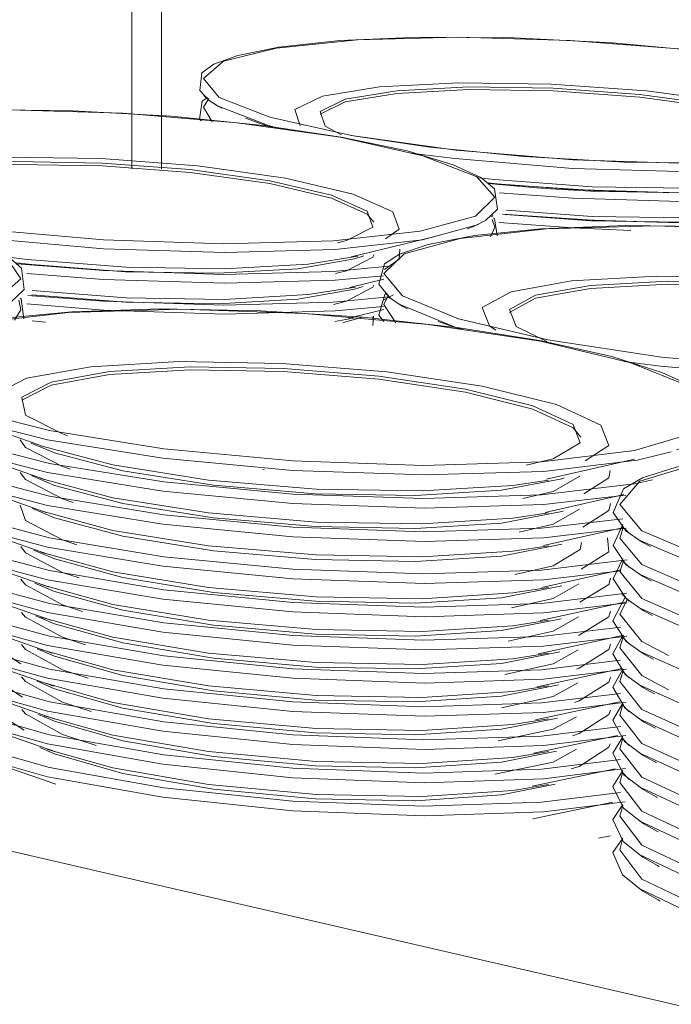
# Model space of a CAD drawing. Header units: metres. Extents: x -32 to 90, y -28 to 32.
# Tile 36 of 148: x 90.01519 to 90.01658, y 1.74257 to 1.74467. Entities that reach past the tile are written whole.
import ezdxf

# ---------------------------------------------------------------- set-up
doc = ezdxf.new("R2010")
doc.units = ezdxf.units.M
doc.layers.add('A-GENM', color=13, linetype='Continuous', lineweight=18)
doc.layers.add('Q-SPCQ', color=91, linetype='Continuous', lineweight=9)

msp = doc.modelspace()

# ---------------------------------------------------------------- linework, layer by layer
at = {"layer": 'A-GENM', "lineweight": 9}
for p, q in [((90.01543, 1.7443527), (90.01543, 1.7461445)), ((90.0154934, 1.744352), (90.0154934, 1.7461366)), ((90.0120976, 1.7436048), (90.0188656, 1.7420406))]:
    msp.add_line(p, q, dxfattribs=at)
at = {"layer": 'Q-SPCQ'}
for p, q in [((90.0154934, 1.744352), (90.0154934, 1.7461366)), ((90.0155838, 1.7445091), (90.0155947, 1.7444986)), ((90.0157282, 1.7444409), (90.0156728, 1.7444607)), ((90.0161981, 1.7442501), (90.0162011, 1.744253)), ((90.0160775, 1.744208), (90.0158979, 1.7441642)), ((90.0159681, 1.7441164), (90.0158955, 1.7440988)), ((90.0159665, 1.7440717), (90.0159888, 1.7440834)), ((90.0159708, 1.7440875), (90.0159838, 1.7440749)), ((90.0159682, 1.7440515), (90.0158931, 1.7440335)), ((90.0152171, 1.7440275), (90.015245, 1.7440246)), ((90.0158631, 1.7440262), (90.0159024, 1.7440334)), ((90.0159468, 1.7440288), (90.0159429, 1.7440359)), ((90.0159443, 1.7440176), (90.0159456, 1.7440373)), ((90.0161275, 1.7440111), (90.0160841, 1.7440265)), ((90.0152411, 1.7437589), (90.0150515, 1.7438257)), ((90.015244, 1.7436886), (90.0150553, 1.7437549)), ((90.015235, 1.7437602), (90.0153891, 1.7437196)), ((90.0165036, 1.743732), (90.0163156, 1.743689)), ((90.015709, 1.7437098), (90.0157132, 1.7437095)), ((90.0152468, 1.7436183), (90.0150591, 1.7436841)), ((90.015235, 1.7436908), (90.0153891, 1.7436498)), ((90.0164804, 1.7436564), (90.0163125, 1.7436183)), ((90.015235, 1.7436215), (90.0153891, 1.74358)), ((90.0152506, 1.743529), (90.0150641, 1.7435943)), ((90.0164807, 1.7435861), (90.0163094, 1.7435476)), ((90.0164767, 1.7435888), (90.0164924, 1.7435736)), ((90.0152535, 1.7434586), (90.0150681, 1.7435234)), ((90.015235, 1.7435335), (90.0153891, 1.7434915)), ((90.0164767, 1.7435166), (90.0164924, 1.7435013)), ((90.0164706, 1.7434946), (90.0163053, 1.7434579)), ((90.0152566, 1.7433882), (90.0150721, 1.7434525)), ((90.015235, 1.7434642), (90.0153891, 1.7434217)), ((90.0164767, 1.7434444), (90.0164924, 1.7434289)), ((90.0164818, 1.7434267), (90.016302, 1.7433871)), ((90.015235, 1.7433948), (90.0153891, 1.7433518)), ((90.0152597, 1.7433178), (90.0150763, 1.7433815)), ((90.0164808, 1.7433561), (90.0162987, 1.7433164)), ((90.0164751, 1.7433549), (90.0164924, 1.7433372)), ((90.0152628, 1.7432473), (90.0150805, 1.7433105)), ((90.015235, 1.7433255), (90.0153891, 1.743282)), ((90.0164763, 1.7432847), (90.0162953, 1.7432456)), ((90.0164767, 1.7432808), (90.0164924, 1.7432649)), ((90.015235, 1.7432561), (90.0153891, 1.7432122)), ((90.015266, 1.7431768), (90.0150848, 1.7432395)), ((90.0164716, 1.7432133), (90.0162919, 1.7431748)), ((90.0164767, 1.7432086), (90.0164924, 1.7431925)), ((90.0152422, 1.743184), (90.0153891, 1.7431424)), ((90.0152693, 1.7431062), (90.0150892, 1.7431684)), ((90.0164669, 1.7431419), (90.0162884, 1.743104)), ((90.0164767, 1.7431364), (90.0164924, 1.7431202)), ((90.0152671, 1.7430376), (90.0150936, 1.7430974)), ((90.0152495, 1.743112), (90.0153891, 1.7430726)), ((90.0164621, 1.7430705), (90.0162848, 1.7430332)), ((90.0164767, 1.7430642), (90.0164924, 1.7430478)), ((90.0164573, 1.742999), (90.0162866, 1.7429636)), ((90.0164523, 1.7429276), (90.0164263, 1.7429222))]:
    msp.add_line(p, q, dxfattribs=at)
for points in [[(90.0168279, 1.7445788, 0), (90.0166563, 1.7446029, 0), (90.0164565, 1.7446217, 0), (90.0162457, 1.7446325, 0), (90.0160452, 1.744634, 0), (90.0158742, 1.7446266, 0), (90.0157439, 1.7446125, 0), (90.0156562, 1.7445947, 0), (90.0156047, 1.7445758, 0), (90.015579, 1.7445572, 0), (90.0155747, 1.7445196, 0), (90.0155949, 1.744498, 0), (90.0156151, 1.7444852, 0), (90.0156217, 1.7444817, 0)], [(90.0168259, 1.7445783, 0), (90.0166064, 1.7446077, 0), (90.0163662, 1.7446267, 0), (90.0161274, 1.7446337, 0), (90.0159117, 1.7446281, 0), (90.015739, 1.7446104, 0), (90.0156255, 1.7445821, 0), (90.0155829, 1.7445457, 0), (90.0156165, 1.7445045, 0), (90.0157248, 1.7444624, 0), (90.0158986, 1.7444236, 0)], [(90.0158986, 1.7444236, 0), (90.0161216, 1.7443922, 0), (90.0163714, 1.7443715, 0), (90.0166222, 1.7443637, 0), (90.0168477, 1.7443699, 0), (90.0170244, 1.7443892, 0), (90.0171343, 1.7444195, 0), (90.0171674, 1.7444577, 0), (90.0171217, 1.7444996, 0), (90.0170036, 1.7445411, 0), (90.0168259, 1.7445783, 0)], [(90.0167153, 1.744494, 0), (90.0165294, 1.7445187, 0), (90.0163258, 1.7445333, 0), (90.016128, 1.7445364, 0), (90.0159585, 1.7445275, 0), (90.0158369, 1.7445075, 0), (90.015778, 1.7444788, 0), (90.0157894, 1.7444445, 0)], [(90.0166838, 1.7444886, 0), (90.0165149, 1.7445111, 0), (90.0163297, 1.7445245, 0), (90.0161497, 1.7445273, 0), (90.0159956, 1.7445191, 0), (90.0158851, 1.744501, 0), (90.0158318, 1.7444749, 0), (90.0158425, 1.7444437, 0), (90.0158778, 1.744425, 0)], [(90.0155913, 1.7445048, 0), (90.0155798, 1.7444967, 0), (90.0155744, 1.7444585, 0), (90.0155776, 1.744455, 0)], [(90.0166838, 1.7444828, 0), (90.0165149, 1.7445053, 0), (90.0163297, 1.7445187, 0), (90.0161497, 1.7445215, 0), (90.0159956, 1.7445133, 0), (90.0158851, 1.7444952, 0), (90.0158318, 1.744469, 0)], [(90.0155939, 1.7445025, 0), (90.0155829, 1.7444841, 0), (90.0156014, 1.7444527, 0)], [(90.0156104, 1.7444879, 0), (90.0157195, 1.7444453, 0), (90.0157447, 1.7444384, 0)], [(90.0158772, 1.7444203, 0), (90.0157103, 1.7444451, 0), (90.015514, 1.7444648, 0), (90.0153039, 1.7444766, 0), (90.0151, 1.744479, 0), (90.0149216, 1.7444721, 0), (90.0147814, 1.744458, 0), (90.0146832, 1.7444395, 0), (90.0146227, 1.7444194, 0), (90.0145904, 1.7443995, 0), (90.0145785, 1.744358, 0), (90.0145996, 1.744332, 0), (90.0146233, 1.7443164, 0), (90.0146332, 1.744311, 0)], [(90.015875, 1.7444197, 0), (90.0156545, 1.7444508, 0), (90.0154108, 1.744471, 0), (90.0151663, 1.7444784, 0), (90.0149434, 1.7444725, 0), (90.0147623, 1.7444538, 0), (90.0146403, 1.7444238, 0), (90.0145895, 1.7443852, 0), (90.0146164, 1.7443415, 0), (90.01472, 1.7442969, 0), (90.0148919, 1.7442557, 0)], [(90.0161654, 1.7443363, 0), (90.0160512, 1.7443803, 0), (90.015875, 1.7444197, 0)], [(90.0158772, 1.7444203, 0), (90.0160181, 1.7443905, 0), (90.016116, 1.7443608, 0), (90.016175, 1.7443335, 0), (90.0162047, 1.7443097, 0), (90.0162109, 1.744266, 0), (90.0161852, 1.7442419, 0), (90.0161579, 1.7442287, 0), (90.0161462, 1.7442243, 0)], [(90.0158983, 1.7444238, 0), (90.0160665, 1.7443988, 0), (90.0162668, 1.7443787, 0), (90.0164818, 1.7443666, 0), (90.0166884, 1.7443642, 0), (90.0168018, 1.7443675, 0), (90.0168242, 1.7443687, 0)], [(90.0160258, 1.7443858, 0), (90.0161195, 1.7443743, 0), (90.0163714, 1.7443534, 0), (90.0166243, 1.7443456, 0), (90.0168517, 1.7443518, 0), (90.0170298, 1.7443713, 0), (90.0171406, 1.744402, 0)], [(90.0157578, 1.7443324, 0), (90.0155709, 1.7443585, 0), (90.0153641, 1.7443741, 0), (90.015161, 1.7443773, 0), (90.014985, 1.7443678, 0), (90.0148562, 1.7443467, 0), (90.0147902, 1.7443163, 0), (90.0147957, 1.74428, 0), (90.0148092, 1.74427, 0)], [(90.0157245, 1.7443267, 0), (90.0155546, 1.7443506, 0), (90.0153665, 1.7443647, 0), (90.0151817, 1.7443677, 0), (90.0150216, 1.744359, 0), (90.0149046, 1.7443398, 0), (90.0148449, 1.7443121, 0), (90.0148502, 1.7442791, 0), (90.0149059, 1.7442499, 0)], [(90.0157245, 1.7443207, 0), (90.0155546, 1.7443446, 0), (90.0153665, 1.7443588, 0), (90.0151817, 1.7443617, 0), (90.0150216, 1.7443531, 0), (90.0149046, 1.7443338, 0), (90.0148449, 1.7443061, 0)], [(90.0148919, 1.7442557, 0), (90.0151157, 1.7442224, 0), (90.0153693, 1.7442004, 0), (90.0156264, 1.7441922, 0), (90.0158599, 1.7441987, 0), (90.0160453, 1.7442192, 0), (90.016164, 1.7442514, 0), (90.0162049, 1.7442918, 0), (90.0161657, 1.7443362, 0)], [(90.01617, 1.7443334, 0), (90.0162046, 1.7443295, 0), (90.0164129, 1.7443139, 0), (90.0166163, 1.7443107, 0), (90.0167892, 1.7443202, 0), (90.0168867, 1.7443353, 0)], [(90.0168983, 1.744336, 0), (90.016881, 1.7443302, 0), (90.0167668, 1.7443103, 0), (90.0166031, 1.7443013, 0), (90.0164105, 1.7443043, 0), (90.0163126, 1.7443103, 0)], [(90.0158693, 1.7441943, 0), (90.0158885, 1.7441992, 0), (90.0159443, 1.744228, 0), (90.0159326, 1.7442616, 0), (90.0158559, 1.7442959, 0), (90.0157245, 1.7443267, 0)], [(90.0159468, 1.7442386, 0), (90.0159326, 1.7442555, 0), (90.0158559, 1.7442898, 0), (90.0157245, 1.7443207, 0)], [(90.0159714, 1.7442031, 0), (90.0160007, 1.7442237, 0), (90.0159874, 1.7442607, 0), (90.0159026, 1.7442985, 0), (90.0157578, 1.7443324, 0)], [(90.0161906, 1.7443217, 0), (90.0163714, 1.7443079, 0), (90.0166222, 1.7443001, 0), (90.0168477, 1.7443063, 0), (90.0169715, 1.7443179, 0)], [(90.0168137, 1.7443045, 0), (90.0166394, 1.7443002, 0), (90.0164363, 1.7443048, 0), (90.0162229, 1.7443189, 0), (90.0161907, 1.7443224, 0)], [(90.0163109, 1.7443104, 0), (90.0162134, 1.7443191, 0), (90.0161929, 1.7443213, 0)], [(90.016215, 1.7443014, 0), (90.0163714, 1.7442898, 0), (90.0166243, 1.7442819, 0), (90.0168517, 1.7442882, 0), (90.0169633, 1.7442982, 0)], [(90.0168967, 1.7442726, 0), (90.016881, 1.7442674, 0), (90.0167668, 1.7442472, 0), (90.0166031, 1.7442381, 0), (90.0164105, 1.7442412, 0), (90.0162271, 1.7442547, 0)], [(90.0138328, 1.7440791, 0), (90.0140572, 1.7440437, 0), (90.0143145, 1.7440203, 0), (90.0145781, 1.7440116, 0), (90.01482, 1.7440185, 0), (90.015015, 1.7440403, 0), (90.0151433, 1.7440745, 0), (90.0151928, 1.7441175, 0), (90.0151602, 1.7441647, 0), (90.0150507, 1.7442114, 0), (90.0148764, 1.7442532, 0)], [(90.0148788, 1.7442538, 0), (90.0150148, 1.7442232, 0), (90.0151087, 1.7441927, 0), (90.0151653, 1.7441648, 0), (90.0151939, 1.7441401, 0), (90.0151994, 1.7440946, 0), (90.0151713, 1.7440678, 0), (90.0151411, 1.7440529, 0), (90.0151279, 1.744048, 0)], [(90.0162215, 1.7442554, 0), (90.0163714, 1.7442444, 0), (90.0166222, 1.7442365, 0), (90.0168477, 1.7442427, 0), (90.016972, 1.7442545, 0)], [(90.0168028, 1.7442404, 0), (90.0166271, 1.7442366, 0), (90.0164238, 1.7442417, 0), (90.0162216, 1.7442558, 0)], [(90.0162302, 1.7442639, 0), (90.0164129, 1.7442507, 0), (90.0166163, 1.7442474, 0), (90.0167892, 1.7442571, 0), (90.0168822, 1.7442714, 0)], [(90.015039, 1.7442134, 0), (90.0151135, 1.7442039, 0), (90.0153692, 1.7441817, 0), (90.0156284, 1.7441734, 0), (90.0158638, 1.74418, 0), (90.0160507, 1.7442007, 0), (90.0161704, 1.7442333, 0)], [(90.0173055, 1.7441669, 0), (90.0171244, 1.744194, 0), (90.0169154, 1.7442154, 0), (90.0166955, 1.7442283, 0), (90.0164853, 1.7442311, 0), (90.0163034, 1.7442242, 0), (90.0161616, 1.7442098, 0), (90.0160627, 1.7441907, 0), (90.0160018, 1.7441699, 0), (90.0159693, 1.7441491, 0), (90.0159575, 1.7441056, 0), (90.0159808, 1.7440768, 0), (90.0160073, 1.7440592, 0), (90.0160185, 1.7440532, 0)], [(90.0173033, 1.7441662, 0), (90.0170645, 1.7442002, 0), (90.0168045, 1.7442222, 0), (90.0165471, 1.7442304, 0), (90.0163157, 1.7442239, 0), (90.0161313, 1.7442035, 0), (90.0160115, 1.7441707, 0), (90.0159683, 1.7441285, 0), (90.0160077, 1.7440807, 0), (90.0161276, 1.7440319, 0), (90.0163181, 1.7439868, 0)], [(90.0161957, 1.7442073, 0), (90.0162049, 1.7442274, 0), (90.0161994, 1.744244, 0)], [(90.0162017, 1.744248, 0), (90.0162043, 1.7442459, 0), (90.0162099, 1.7442094, 0)], [(90.0162144, 1.744238, 0), (90.0163714, 1.7442262, 0), (90.0164956, 1.7442206, 0)], [(90.0158644, 1.7441284, 0), (90.0158885, 1.7441345, 0), (90.0159443, 1.7441636, 0), (90.015947, 1.744169, 0)], [(90.0159693, 1.7441375, 0), (90.0160007, 1.7441592, 0), (90.0160021, 1.7441805, 0)], [(90.015161, 1.744164, 0), (90.0152061, 1.7441586, 0), (90.0154178, 1.7441421, 0), (90.0156268, 1.7441386, 0), (90.0158067, 1.7441487, 0), (90.0159127, 1.7441655, 0)], [(90.0159256, 1.7441664, 0), (90.0159056, 1.7441599, 0), (90.0157844, 1.7441387, 0), (90.0156142, 1.7441291, 0), (90.0154163, 1.7441324, 0), (90.0152159, 1.7441481, 0), (90.0151836, 1.7441518, 0)], [(90.015184, 1.7441497, 0), (90.0153693, 1.7441349, 0), (90.0156264, 1.7441266, 0), (90.0158599, 1.7441332, 0), (90.0159786, 1.7441441, 0)], [(90.0163181, 1.7439868, 0), (90.0165612, 1.7439502, 0), (90.0168326, 1.7439261, 0), (90.017104, 1.7439171, 0), (90.0173467, 1.7439243, 0), (90.0175354, 1.7439467, 0), (90.017651, 1.743982, 0), (90.0176828, 1.7440264, 0), (90.0176295, 1.744075, 0), (90.0174982, 1.7441232, 0), (90.0173033, 1.7441662, 0)], [(90.0152057, 1.7441289, 0), (90.0153692, 1.7441162, 0), (90.0156284, 1.7441078, 0), (90.0158638, 1.7441145, 0), (90.0159675, 1.7441236, 0)], [(90.0158603, 1.7440627, 0), (90.0158885, 1.7440698, 0), (90.0159443, 1.7440992, 0), (90.0159467, 1.7441039, 0)], [(90.0171861, 1.744074, 0), (90.0169838, 1.7441026, 0), (90.0167635, 1.7441196, 0), (90.0165504, 1.7441231, 0), (90.0163688, 1.7441128, 0), (90.0162397, 1.7440897, 0), (90.0161784, 1.7440564, 0), (90.0161935, 1.7440167, 0), (90.016207, 1.7440076, 0)], [(90.0171527, 1.7440678, 0), (90.0169688, 1.7440939, 0), (90.0167684, 1.7441094, 0), (90.0165746, 1.7441126, 0), (90.0164094, 1.7441032, 0), (90.016292, 1.7440821, 0), (90.0162367, 1.7440519, 0), (90.0162507, 1.7440157, 0), (90.0163165, 1.7439838, 0)], [(90.0171527, 1.7440615, 0), (90.0169688, 1.7440876, 0), (90.0167684, 1.7441031, 0), (90.0165746, 1.7441063, 0), (90.0164094, 1.7440969, 0), (90.016292, 1.7440759, 0), (90.0162367, 1.7440456, 0)], [(90.0159236, 1.744101, 0), (90.0159056, 1.7440951, 0), (90.0157844, 1.7440737, 0), (90.0156142, 1.744064, 0), (90.0154163, 1.7440673, 0), (90.0152159, 1.7440832, 0)], [(90.0152171, 1.7440925, 0), (90.0154178, 1.744077, 0), (90.0156268, 1.7440735, 0), (90.0158067, 1.7440837, 0), (90.0159073, 1.7440994, 0)], [(90.0159748, 1.7440869, 0), (90.0159703, 1.7440841, 0), (90.0159572, 1.74404, 0), (90.0159682, 1.7440261, 0)], [(90.0159782, 1.744083, 0), (90.0159683, 1.7440622, 0), (90.0159936, 1.7440235, 0)], [(90.0151792, 1.7440293, 0), (90.0151928, 1.744051, 0), (90.0151883, 1.7440721, 0)], [(90.0151914, 1.7440762, 0), (90.0151935, 1.7440744, 0), (90.0151991, 1.744032, 0)], [(90.0152052, 1.7440636, 0), (90.0153692, 1.7440507, 0), (90.0156284, 1.7440422, 0), (90.0158638, 1.7440489, 0), (90.0159676, 1.7440582, 0)], [(90.0152078, 1.744082, 0), (90.0153693, 1.7440694, 0), (90.0156264, 1.744061, 0), (90.0158599, 1.7440677, 0), (90.0159792, 1.7440788, 0)], [(90.0160011, 1.7440629, 0), (90.016122, 1.7440135, 0), (90.0161369, 1.744009, 0)], [(90.016305, 1.7439847, 0), (90.0161289, 1.7440128, 0), (90.0159237, 1.7440352, 0), (90.0157047, 1.7440492, 0), (90.0154911, 1.7440531, 0), (90.0153017, 1.744047, 0), (90.0151494, 1.7440326, 0), (90.0150391, 1.7440128, 0), (90.0149678, 1.7439907, 0), (90.0149273, 1.7439684, 0), (90.0149055, 1.7439206, 0), (90.0149298, 1.7438853, 0), (90.0149604, 1.7438641, 0), (90.0149762, 1.7438556, 0)], [(90.0163026, 1.743984, 0), (90.0160624, 1.7440201, 0), (90.0157982, 1.7440435, 0), (90.0155343, 1.7440522, 0), (90.0152946, 1.7440453, 0), (90.0151008, 1.7440236, 0), (90.0149711, 1.7439887, 0), (90.0149189, 1.7439439, 0), (90.0149507, 1.743893, 0), (90.0149981, 1.7438668, 0)], [(90.0159218, 1.7440356, 0), (90.0159056, 1.7440304, 0), (90.0158811, 1.7440241, 0)], [(90.0152538, 1.743793, 0), (90.0154981, 1.743754, 0), (90.0157739, 1.7437283, 0), (90.0160525, 1.7437187, 0), (90.0163045, 1.7437263, 0), (90.0165033, 1.7437503, 0), (90.0166288, 1.7437879, 0), (90.0166694, 1.7438351, 0), (90.0166229, 1.7438869, 0), (90.0164959, 1.7439382, 0), (90.0163026, 1.743984, 0)], [(90.016305, 1.7439847, 0), (90.0164552, 1.7439512, 0), (90.0165622, 1.7439175, 0), (90.0166293, 1.7438863, 0), (90.0166651, 1.7438587, 0), (90.0166778, 1.7438078, 0), (90.0166466, 1.7437754, 0), (90.0166111, 1.7437582, 0), (90.0165931, 1.7437517, 0)], [(90.0164813, 1.7439408, 0), (90.0165591, 1.7439309, 0), (90.0168327, 1.7439065, 0), (90.0171063, 1.7438974, 0), (90.0173511, 1.7439046, 0), (90.0175414, 1.7439273, 0), (90.0176579, 1.7439631, 0)], [(90.0161778, 1.7438882, 0), (90.0159743, 1.7439186, 0), (90.0157501, 1.7439366, 0), (90.015531, 1.7439404, 0), (90.015342, 1.7439294, 0), (90.0152046, 1.7439049, 0), (90.0151354, 1.7438695, 0), (90.0151437, 1.7438272, 0), (90.0151716, 1.7438081, 0)], [(90.0161423, 1.7438816, 0), (90.0159573, 1.7439093, 0), (90.0157534, 1.7439258, 0), (90.015554, 1.7439292, 0), (90.015382, 1.7439192, 0), (90.0152572, 1.7438968, 0), (90.0151947, 1.7438646, 0), (90.0152026, 1.7438262, 0), (90.0152814, 1.743786, 0), (90.0152926, 1.7437822, 0)], [(90.0161423, 1.7438751, 0), (90.0159573, 1.7439029, 0), (90.0157534, 1.7439193, 0), (90.015554, 1.7439228, 0), (90.015382, 1.7439127, 0), (90.0152572, 1.7438904, 0), (90.0151947, 1.7438581, 0)], [(90.0149439, 1.7438746, 0), (90.0150596, 1.743822, 0), (90.0152494, 1.7437734, 0)], [(90.016272, 1.7437192, 0), (90.0163297, 1.743733, 0), (90.0163875, 1.7437666, 0), (90.0163721, 1.7438058, 0), (90.0162865, 1.7438457, 0), (90.0161423, 1.7438816, 0)], [(90.016389, 1.7437792, 0), (90.0163721, 1.7437992, 0), (90.0162865, 1.7438392, 0), (90.0161423, 1.7438751, 0)], [(90.0163981, 1.7437288, 0), (90.0164488, 1.7437616, 0), (90.0164313, 1.7438048, 0), (90.0163367, 1.7438487, 0), (90.0161778, 1.7438882, 0)], [(90.0150595, 1.743843, 0), (90.0150654, 1.743841, 0), (90.0152538, 1.743793, 0)], [(90.0149261, 1.7438219, 0), (90.0149189, 1.7438071, 0), (90.0149507, 1.7437551, 0), (90.0150654, 1.7437019, 0), (90.0152538, 1.7436528, 0)], [(90.0149439, 1.7438056, 0), (90.0150596, 1.7437524, 0), (90.0152494, 1.7437033, 0)], [(90.0150632, 1.7437722, 0), (90.0150654, 1.7437714, 0), (90.0152538, 1.7437229, 0)], [(90.015191, 1.7437732, 0), (90.0152026, 1.7437573, 0), (90.0152814, 1.7437167, 0), (90.0152986, 1.7437108, 0)], [(90.0152494, 1.7437734, 0), (90.0154957, 1.743734, 0), (90.0157738, 1.743708, 0), (90.0160548, 1.7436983, 0), (90.0163088, 1.743706, 0), (90.0165093, 1.7437302, 0), (90.0165815, 1.7437474, 0)], [(90.0154103, 1.7437069, 0), (90.0152642, 1.7437455, 0), (90.0152149, 1.7437663, 0)], [(90.0179169, 1.7436805, 0), (90.0177241, 1.7437115, 0), (90.017504, 1.7437361, 0), (90.0172732, 1.7437515, 0), (90.0170518, 1.743756, 0), (90.0168578, 1.74375, 0), (90.0167033, 1.7437352, 0), (90.0165922, 1.7437149, 0), (90.0165204, 1.743692, 0), (90.0164797, 1.7436686, 0), (90.0164581, 1.7436183, 0), (90.0164852, 1.743579, 0), (90.0165198, 1.743555, 0), (90.0165378, 1.7435453, 0)], [(90.0179146, 1.7436797, 0), (90.0176522, 1.7437196, 0), (90.0173683, 1.7437454, 0), (90.0170888, 1.7437549, 0), (90.016839, 1.7437474, 0), (90.0166413, 1.7437234, 0), (90.0165146, 1.743685, 0), (90.0164718, 1.7436354, 0), (90.0165189, 1.7435792, 0), (90.0166537, 1.7435217, 0), (90.0168649, 1.7434686, 0)], [(90.0149348, 1.7437447, 0), (90.0149189, 1.7437204, 0), (90.0149507, 1.7436677, 0), (90.0150654, 1.7436137, 0), (90.0152538, 1.743564, 0)], [(90.0149439, 1.7437367, 0), (90.0150596, 1.7436829, 0), (90.0152494, 1.7436332, 0)], [(90.0152538, 1.7437229, 0), (90.0154981, 1.7436835, 0), (90.0157739, 1.7436575, 0), (90.0160525, 1.7436478, 0), (90.0163045, 1.7436555, 0), (90.0165033, 1.7436797, 0), (90.0165419, 1.743688, 0)], [(90.0153891, 1.7437196, 0), (90.0155938, 1.7436875, 0), (90.0158238, 1.7436682, 0), (90.01605, 1.7436642, 0), (90.0162436, 1.743676, 0), (90.01632, 1.7436874, 0)], [(90.0163534, 1.7436919, 0), (90.0163483, 1.7436903, 0), (90.0162191, 1.7436656, 0), (90.0160359, 1.7436544, 0), (90.0158218, 1.7436582, 0), (90.0156041, 1.7436765, 0), (90.0154103, 1.7437069, 0)], [(90.0163955, 1.7436579, 0), (90.0164488, 1.743692, 0), (90.0164518, 1.7437077, 0)], [(90.0151913, 1.7437035, 0), (90.0152026, 1.7436884, 0), (90.0152814, 1.7436473, 0), (90.0153046, 1.7436395, 0)], [(90.0154103, 1.7436372, 0), (90.0152642, 1.7436761, 0), (90.0152152, 1.743697, 0)], [(90.0152494, 1.7437033, 0), (90.0154957, 1.7436635, 0), (90.0157738, 1.7436372, 0), (90.0160548, 1.7436273, 0), (90.0163088, 1.7436351, 0), (90.0164851, 1.7436553, 0)], [(90.0162647, 1.7436478, 0), (90.0163297, 1.7436631, 0), (90.0163868, 1.7436958, 0)], [(90.0149254, 1.7436663, 0), (90.0149189, 1.743652, 0), (90.0149507, 1.7435987, 0), (90.0150654, 1.7435442, 0), (90.0152538, 1.7434939, 0)], [(90.0149439, 1.7436492, 0), (90.0150596, 1.7435947, 0), (90.0152494, 1.7435444, 0)], [(90.0152538, 1.7436528, 0), (90.0154981, 1.743613, 0), (90.0157739, 1.7435867, 0), (90.0160525, 1.7435768, 0), (90.0163045, 1.7435846, 0), (90.0164782, 1.7436046, 0)], [(90.0153891, 1.7436498, 0), (90.0155938, 1.7436174, 0), (90.0158238, 1.7435978, 0), (90.01605, 1.7435937, 0), (90.0162436, 1.7436057, 0), (90.01632, 1.7436173, 0)], [(90.0151908, 1.743634, 0), (90.0152026, 1.7436011, 0), (90.0152814, 1.7435594, 0), (90.0153123, 1.7435491, 0)], [(90.0154103, 1.7435674, 0), (90.0152642, 1.7436068, 0), (90.0152177, 1.7436266, 0)], [(90.0152494, 1.7436332, 0), (90.0154957, 1.7435929, 0), (90.0157738, 1.7435663, 0), (90.0160548, 1.7435564, 0), (90.0163088, 1.7435643, 0), (90.0164857, 1.7435847, 0)], [(90.0163519, 1.7436215, 0), (90.0163483, 1.7436203, 0), (90.0162191, 1.7435953, 0), (90.0160359, 1.743584, 0), (90.0158218, 1.7435879, 0), (90.0156041, 1.7436064, 0), (90.0154103, 1.7436372, 0)], [(90.0162574, 1.7435764, 0), (90.0163297, 1.7435932, 0), (90.0163861, 1.7436253, 0)], [(90.0163928, 1.743587, 0), (90.0164488, 1.7436224, 0), (90.0164519, 1.7436373, 0)], [(90.0149247, 1.743597, 0), (90.0149189, 1.7435836, 0), (90.0149507, 1.7435298, 0), (90.0150654, 1.7434746, 0), (90.0152538, 1.7434238, 0)], [(90.0149439, 1.7435803, 0), (90.0150596, 1.7435251, 0), (90.0152494, 1.7434743, 0)], [(90.0153891, 1.74358, 0), (90.0155938, 1.7435472, 0), (90.0158238, 1.7435274, 0), (90.01605, 1.7435233, 0), (90.0162436, 1.7435354, 0), (90.01632, 1.7435471, 0)], [(90.0164784, 1.7435925, 0), (90.0164579, 1.7435474, 0), (90.0164853, 1.7435067, 0), (90.0165208, 1.7434819, 0), (90.0165397, 1.7434716, 0)], [(90.0164802, 1.7435873, 0), (90.0164718, 1.7435636, 0), (90.0165189, 1.7435067, 0), (90.0166537, 1.7434486, 0), (90.0168649, 1.7433948, 0)], [(90.0152538, 1.743564, 0), (90.0154981, 1.7435235, 0), (90.0157739, 1.7434969, 0), (90.0160525, 1.7434869, 0), (90.0163045, 1.7434948, 0), (90.0164878, 1.7435167, 0)], [(90.0163483, 1.7435504, 0), (90.0162191, 1.7435251, 0), (90.0160359, 1.7435137, 0), (90.0158218, 1.7435176, 0), (90.0156041, 1.7435363, 0), (90.0154103, 1.7435674, 0)], [(90.0163894, 1.7434971, 0), (90.0164488, 1.7435342, 0), (90.0164457, 1.7435642, 0)], [(90.0165118, 1.7435599, 0), (90.0166476, 1.7435017, 0), (90.0168605, 1.7434479, 0)], [(90.0151923, 1.7435456, 0), (90.0152026, 1.7435322, 0), (90.0152814, 1.7434901, 0), (90.0153169, 1.7434782, 0)], [(90.0154103, 1.743479, 0), (90.0152642, 1.7435189, 0), (90.0152206, 1.7435375, 0)], [(90.0152494, 1.7435444, 0), (90.0154957, 1.7435035, 0), (90.0157738, 1.7434765, 0), (90.0160548, 1.7434665, 0), (90.0163088, 1.7434744, 0), (90.0164746, 1.7434933, 0)], [(90.0162482, 1.743486, 0), (90.0163297, 1.7435045, 0), (90.0163875, 1.7435394, 0), (90.0163902, 1.7435542, 0)], [(90.0149247, 1.7435288, 0), (90.0149189, 1.7435153, 0), (90.0149507, 1.7434608, 0), (90.0150654, 1.7434051, 0), (90.0152538, 1.7433537, 0)], [(90.0164786, 1.7435199, 0), (90.0164577, 1.7434766, 0), (90.0164854, 1.7434343, 0), (90.0165217, 1.7434087, 0), (90.0165416, 1.743398, 0)], [(90.0164804, 1.743516, 0), (90.0164718, 1.7434917, 0), (90.0165189, 1.7434342, 0), (90.0166537, 1.7433754, 0), (90.0168649, 1.7433211, 0)], [(90.0149439, 1.7435113, 0), (90.0150596, 1.7434556, 0), (90.0152494, 1.7434042, 0)], [(90.0152538, 1.7434939, 0), (90.0154981, 1.743453, 0), (90.0157739, 1.7434261, 0), (90.0160525, 1.743416, 0), (90.0163045, 1.743424, 0), (90.0164869, 1.743446, 0)], [(90.0151927, 1.743476, 0), (90.0152026, 1.7434633, 0), (90.0152814, 1.7434208, 0), (90.0153244, 1.7434065, 0)], [(90.0152494, 1.7434743, 0), (90.0154957, 1.743433, 0), (90.0157738, 1.7434057, 0), (90.0160548, 1.7433955, 0), (90.0163088, 1.7434036, 0), (90.0164874, 1.7434249, 0)], [(90.0153891, 1.7434915, 0), (90.0155938, 1.7434582, 0), (90.0158238, 1.7434382, 0), (90.01605, 1.743434, 0), (90.0162436, 1.7434463, 0), (90.01632, 1.7434582, 0)], [(90.0163483, 1.7434617, 0), (90.0162191, 1.7434361, 0), (90.0160359, 1.7434245, 0), (90.0158218, 1.7434285, 0), (90.0156041, 1.7434474, 0), (90.0154103, 1.743479, 0)], [(90.0163867, 1.7434262, 0), (90.0164488, 1.7434646, 0), (90.0164521, 1.7434776, 0)], [(90.0165118, 1.7434873, 0), (90.0166476, 1.7434285, 0), (90.0168605, 1.7433742, 0)], [(90.0149247, 1.7434605, 0), (90.0149189, 1.7434469, 0), (90.0149507, 1.7433918, 0), (90.0150654, 1.7433356, 0), (90.0152538, 1.7432836, 0)], [(90.0154103, 1.7434092, 0), (90.0152642, 1.7434495, 0), (90.0152226, 1.7434674, 0)], [(90.0162409, 1.7434147, 0), (90.0163297, 1.7434346, 0), (90.0163846, 1.7434655, 0)], [(90.0149439, 1.7434424, 0), (90.0150596, 1.743386, 0), (90.0152494, 1.7433341, 0)], [(90.0164842, 1.7434387, 0), (90.0164575, 1.7433868, 0), (90.0164855, 1.7433425, 0), (90.016523, 1.743316, 0), (90.0165436, 1.7433048, 0), (90.0165441, 1.7433045, 0)], [(90.0164891, 1.7434347, 0), (90.0164718, 1.7434006, 0), (90.0165189, 1.7433423, 0), (90.0165758, 1.7433123, 0)], [(90.0152538, 1.7434238, 0), (90.0154981, 1.7433825, 0), (90.0157739, 1.7433552, 0), (90.0160525, 1.7433451, 0), (90.0163045, 1.7433531, 0), (90.0164742, 1.7433731, 0)], [(90.0153891, 1.7434217, 0), (90.0155938, 1.7433881, 0), (90.0158238, 1.7433678, 0), (90.01605, 1.7433636, 0), (90.0162436, 1.743376, 0), (90.01632, 1.743388, 0)], [(90.0165118, 1.7434148, 0), (90.0166476, 1.7433554, 0), (90.0168605, 1.7433004, 0)], [(90.0149245, 1.743392, 0), (90.0149189, 1.7433785, 0), (90.0149507, 1.7433229, 0), (90.0150654, 1.743266, 0), (90.0152538, 1.7432135, 0)], [(90.0151942, 1.7434047, 0), (90.0152026, 1.7433944, 0), (90.0152814, 1.7433515, 0), (90.0153305, 1.7433352, 0)], [(90.0154103, 1.7433394, 0), (90.0152642, 1.7433802, 0), (90.0152244, 1.7433973, 0)], [(90.0152494, 1.7434042, 0), (90.0154957, 1.7433624, 0), (90.0157738, 1.7433349, 0), (90.0160548, 1.7433246, 0), (90.0163088, 1.7433327, 0), (90.0164868, 1.7433541, 0)], [(90.0163466, 1.7433912, 0), (90.0162191, 1.7433659, 0), (90.0160359, 1.7433541, 0), (90.0158218, 1.7433581, 0), (90.0156041, 1.7433773, 0), (90.0154103, 1.7434092, 0)], [(90.0162337, 1.7433435, 0), (90.0163297, 1.7433647, 0), (90.0163839, 1.743395, 0)], [(90.0163839, 1.7433552, 0), (90.0163854, 1.7433557, 0), (90.0164488, 1.743395, 0), (90.0164521, 1.7434072, 0)], [(90.0149439, 1.7433734, 0), (90.0150596, 1.7433165, 0), (90.0152494, 1.743264, 0)], [(90.0151294, 1.7433582, 0), (90.0151437, 1.7433267, 0), (90.0151928, 1.7432947, 0)], [(90.0152538, 1.7433537, 0), (90.0154981, 1.743312, 0), (90.0157739, 1.7432844, 0), (90.0160525, 1.7432741, 0), (90.0163045, 1.7432823, 0), (90.0164739, 1.7433024, 0)], [(90.0153891, 1.7433518, 0), (90.0155938, 1.7433179, 0), (90.0158238, 1.7432974, 0), (90.01605, 1.7432932, 0), (90.0162436, 1.7433057, 0), (90.01632, 1.7433178, 0)], [(90.0164788, 1.7433555, 0), (90.0164574, 1.743316, 0), (90.0164843, 1.7432713, 0), (90.0165228, 1.7432435, 0), (90.0165451, 1.7432313, 0), (90.0165461, 1.7432308, 0)], [(90.0164794, 1.7433524, 0), (90.0164718, 1.7433287, 0), (90.0165189, 1.7432698, 0), (90.0165758, 1.7432395, 0)], [(90.0151942, 1.7433359, 0), (90.0152026, 1.7433256, 0), (90.0152814, 1.7432821, 0), (90.0153365, 1.7432639, 0)], [(90.0154103, 1.7432697, 0), (90.0152642, 1.7433109, 0), (90.0152277, 1.7433265, 0)], [(90.0152494, 1.7433341, 0), (90.0154957, 1.7432919, 0), (90.0157738, 1.743264, 0), (90.0160548, 1.7432536, 0), (90.0163088, 1.7432619, 0), (90.0164861, 1.7432834, 0)], [(90.0163439, 1.7433204, 0), (90.0162191, 1.7432956, 0), (90.0160359, 1.7432838, 0), (90.0158218, 1.7432878, 0), (90.0156041, 1.7433072, 0), (90.0154103, 1.7433394, 0)], [(90.0163794, 1.7432837, 0), (90.0163854, 1.7432857, 0), (90.0164488, 1.7433254, 0), (90.016452, 1.7433367, 0)], [(90.0149242, 1.7433234, 0), (90.0149189, 1.7433101, 0), (90.0149507, 1.7432539, 0), (90.0150654, 1.7431965, 0), (90.0152538, 1.7431434, 0)], [(90.0149439, 1.7433044, 0), (90.0150596, 1.7432469, 0), (90.0152494, 1.7431939, 0)], [(90.0162265, 1.7432723, 0), (90.0163297, 1.7432948, 0), (90.0163832, 1.7433246, 0)], [(90.0165118, 1.7433229, 0), (90.0166476, 1.7432626, 0), (90.0168605, 1.7432069, 0)], [(90.0151293, 1.7432886, 0), (90.0151437, 1.7432578, 0), (90.0151962, 1.7432239, 0)], [(90.0152538, 1.7432836, 0), (90.0154981, 1.7432414, 0), (90.0157739, 1.7432136, 0), (90.0160525, 1.7432032, 0), (90.0163045, 1.7432115, 0), (90.0164736, 1.7432317, 0)], [(90.0151941, 1.7432672, 0), (90.0152026, 1.7432567, 0), (90.0152814, 1.7432128, 0), (90.0153426, 1.7431926, 0)], [(90.0152494, 1.743264, 0), (90.0154957, 1.7432213, 0), (90.0157738, 1.7431932, 0), (90.0160548, 1.7431827, 0), (90.0163088, 1.743191, 0), (90.0164854, 1.7432126, 0)], [(90.0153891, 1.743282, 0), (90.0155938, 1.7432477, 0), (90.0158238, 1.7432271, 0), (90.01605, 1.7432227, 0), (90.0162436, 1.7432354, 0), (90.01632, 1.7432477, 0)], [(90.0163414, 1.7432496, 0), (90.0162191, 1.7432254, 0), (90.0160359, 1.7432134, 0), (90.0158218, 1.7432175, 0), (90.0156041, 1.7432371, 0), (90.0154103, 1.7432697, 0)], [(90.0163754, 1.7432124, 0), (90.0163854, 1.7432157, 0), (90.0164488, 1.7432558, 0), (90.016452, 1.7432663, 0)], [(90.0164788, 1.7432832, 0), (90.0164573, 1.7432452, 0), (90.0164832, 1.7432001, 0), (90.0165226, 1.7431711, 0), (90.0165466, 1.7431579, 0), (90.0165481, 1.7431571, 0)], [(90.0164792, 1.7432803, 0), (90.0164718, 1.7432569, 0), (90.0165189, 1.7431973, 0), (90.0166537, 1.7431364, 0), (90.0168649, 1.7430801, 0)], [(90.014924, 1.7432548, 0), (90.0149189, 1.7432417, 0), (90.0149507, 1.743185, 0), (90.0150654, 1.7431269, 0), (90.0152538, 1.7430733, 0)], [(90.0154103, 1.7431999, 0), (90.0152642, 1.7432415, 0), (90.0152275, 1.7432574, 0)], [(90.0162193, 1.7432011, 0), (90.0163297, 1.7432249, 0), (90.0163825, 1.7432542, 0)], [(90.0165118, 1.7432504, 0), (90.0166476, 1.7431895, 0), (90.0168605, 1.7431332, 0)], [(90.0149439, 1.7432355, 0), (90.0150596, 1.7431774, 0), (90.0152494, 1.7431238, 0)], [(90.0151292, 1.7432177, 0), (90.0151437, 1.7431889, 0), (90.0151996, 1.7431531, 0)], [(90.0152538, 1.7432135, 0), (90.0154981, 1.7431709, 0), (90.0157739, 1.7431428, 0), (90.0160525, 1.7431323, 0), (90.0163045, 1.7431406, 0), (90.016474, 1.7431612, 0)], [(90.0153891, 1.7432122, 0), (90.0155938, 1.7431776, 0), (90.0158238, 1.7431567, 0), (90.01605, 1.7431523, 0), (90.0162436, 1.7431651, 0), (90.01632, 1.7431775, 0)], [(90.0163391, 1.7431789, 0), (90.0162191, 1.7431552, 0), (90.0160359, 1.7431431, 0), (90.0158218, 1.7431472, 0), (90.0156041, 1.743167, 0), (90.0154103, 1.7431999, 0)], [(90.0164787, 1.7432109, 0), (90.0164572, 1.7431745, 0), (90.0164821, 1.7431289, 0), (90.0165223, 1.7430987, 0), (90.0165481, 1.7430844, 0), (90.0165502, 1.7430833, 0)], [(90.0164789, 1.7432083, 0), (90.0164718, 1.743185, 0), (90.0165189, 1.7431248, 0), (90.0166537, 1.7430632, 0), (90.0168649, 1.7430063, 0)], [(90.0151948, 1.7431974, 0), (90.0152026, 1.7431878, 0), (90.0152814, 1.7431435, 0), (90.0153533, 1.74312, 0)], [(90.0154103, 1.7431301, 0), (90.0152642, 1.7431722, 0), (90.0152305, 1.7431868, 0)], [(90.0152494, 1.7431939, 0), (90.0154957, 1.7431508, 0), (90.0157738, 1.7431224, 0), (90.0160548, 1.7431117, 0), (90.0163088, 1.7431202, 0), (90.0164847, 1.7431419, 0)], [(90.0162122, 1.74313, 0), (90.0163297, 1.7431549, 0), (90.0163799, 1.7431819, 0)], [(90.0163713, 1.7431411, 0), (90.0163854, 1.7431456, 0), (90.0164488, 1.7431862, 0), (90.0164519, 1.7431959, 0)], [(90.0149439, 1.7431665, 0), (90.0150596, 1.7431078, 0), (90.0152494, 1.7430537, 0)], [(90.0165118, 1.7431779, 0), (90.0166476, 1.7431163, 0), (90.0168605, 1.7430594, 0)], [(90.0152538, 1.7431434, 0), (90.0154981, 1.7431004, 0), (90.0157739, 1.743072, 0), (90.0160525, 1.7430614, 0), (90.0163045, 1.7430698, 0), (90.0164736, 1.7430905, 0)], [(90.0153891, 1.7431424, 0), (90.0155938, 1.7431074, 0), (90.0158238, 1.7430863, 0), (90.01605, 1.7430819, 0), (90.0162436, 1.7430948, 0), (90.01632, 1.7431073, 0)], [(90.0164787, 1.7431388, 0), (90.0164571, 1.7431037, 0), (90.016481, 1.7430577, 0), (90.0165221, 1.7430262, 0), (90.0165495, 1.7430109, 0), (90.0165522, 1.7430095, 0)], [(90.0164786, 1.7431363, 0), (90.0164718, 1.7431131, 0), (90.0165189, 1.7430523, 0), (90.0166537, 1.7429901, 0), (90.0168649, 1.7429326, 0)], [(90.0154103, 1.7430604, 0), (90.0152642, 1.7431028, 0), (90.0152334, 1.7431162, 0)], [(90.0152494, 1.7431238, 0), (90.0154957, 1.7430803, 0), (90.0157738, 1.7430515, 0), (90.0160548, 1.7430408, 0), (90.0163088, 1.7430493, 0), (90.016484, 1.7430711, 0)], [(90.016337, 1.7431083, 0), (90.0162191, 1.743085, 0), (90.0160359, 1.7430727, 0), (90.0158218, 1.7430769, 0), (90.0156041, 1.7430969, 0), (90.0154103, 1.7431301, 0)], [(90.016368, 1.7430701, 0), (90.0163854, 1.7430756, 0), (90.0164488, 1.7431166, 0), (90.0164515, 1.7431242, 0)], [(90.0162051, 1.7430589, 0), (90.0163297, 1.743085, 0), (90.0163799, 1.7431122, 0)], [(90.0165118, 1.7431054, 0), (90.0166476, 1.7430432, 0), (90.0168605, 1.7429856, 0)], [(90.0152538, 1.7430733, 0), (90.0154981, 1.7430299, 0), (90.0157739, 1.7430012, 0), (90.0160525, 1.7429904, 0), (90.0163045, 1.7429989, 0), (90.0164736, 1.7430199, 0)], [(90.0152494, 1.7430537, 0), (90.0154957, 1.7430097, 0), (90.0157738, 1.7429807, 0), (90.0160548, 1.7429699, 0), (90.0163088, 1.7429785, 0), (90.0164833, 1.7430003, 0)], [(90.0153891, 1.7430726, 0), (90.0155938, 1.7430372, 0), (90.0158238, 1.7430159, 0), (90.01605, 1.7430115, 0), (90.0162436, 1.7430245, 0), (90.01632, 1.7430372, 0)], [(90.0163343, 1.7430375, 0), (90.0162191, 1.7430148, 0), (90.0160359, 1.7430024, 0), (90.0158218, 1.7430066, 0), (90.0156041, 1.7430268, 0), (90.0154103, 1.7430604, 0)], [(90.0164786, 1.7430666, 0), (90.0164571, 1.743033, 0), (90.01648, 1.7429865, 0), (90.0165218, 1.7429538, 0), (90.0165509, 1.7429375, 0), (90.0165543, 1.7429357, 0)], [(90.0164784, 1.7430643, 0), (90.0164718, 1.7430413, 0), (90.0165189, 1.7429798, 0), (90.0166537, 1.7429169, 0), (90.0168649, 1.7428588, 0)], [(90.0165118, 1.7430329, 0), (90.0166476, 1.74297, 0), (90.0168605, 1.7429119, 0)], [(90.0164785, 1.7429945, 0), (90.0164571, 1.7429623, 0), (90.016479, 1.7429153, 0), (90.0165215, 1.7428815, 0), (90.0165523, 1.742864, 0), (90.0165565, 1.7428619, 0)], [(90.0164782, 1.7429923, 0), (90.0164718, 1.7429694, 0), (90.0165189, 1.7429073, 0), (90.0166537, 1.7428438, 0), (90.0168649, 1.7427851, 0)], [(90.0165118, 1.7429604, 0), (90.0166476, 1.7428968, 0), (90.0168605, 1.7428381, 0)], [(90.0164784, 1.7429225, 0), (90.0164571, 1.7428916, 0), (90.016478, 1.7428441, 0), (90.0165212, 1.7428091, 0), (90.0165537, 1.7427905, 0), (90.0165586, 1.742788, 0)], [(90.0164779, 1.7429202, 0), (90.0164718, 1.7428975, 0), (90.0165189, 1.7428348, 0), (90.0166537, 1.7427706, 0), (90.0168649, 1.7427113, 0)], [(90.0165118, 1.7428879, 0), (90.0166476, 1.7428237, 0), (90.0168605, 1.7427643, 0)], [(90.0165118, 1.7428154, 0), (90.0166476, 1.7427505, 0), (90.0168605, 1.7426906, 0)]]:
    msp.add_polyline3d(points, dxfattribs=at)

doc.saveas('drawing.dxf')
